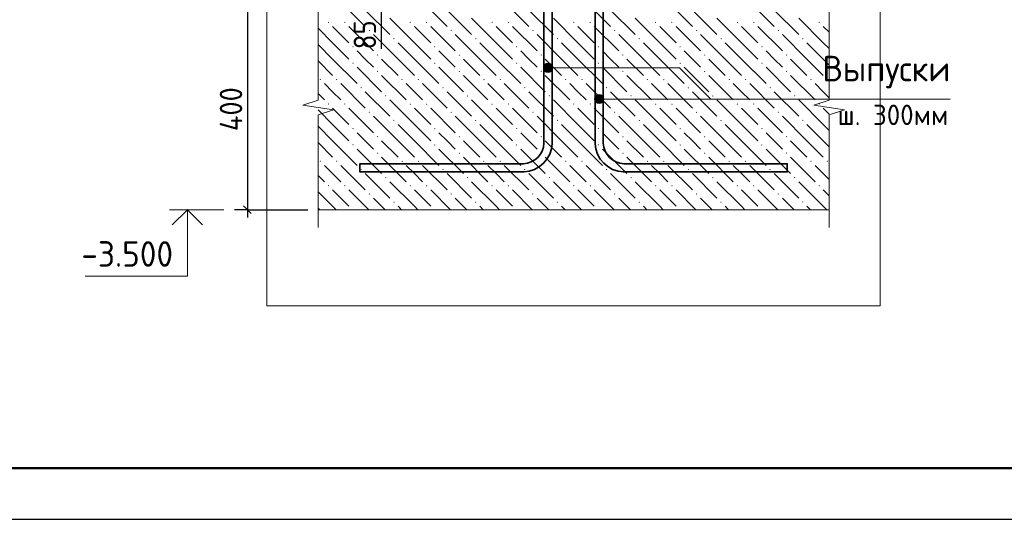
# Model space of a CAD drawing. Header units: millimetres. Extents: x 0 to 42000, y 0 to 29700.
# Tile 4 of 18: x 12189 to 21821, y 0 to 4890. Entities that reach past the tile are written whole.
import ezdxf

# ---------------------------------------------------------------- set-up
doc = ezdxf.new("R2010")
doc.units = ezdxf.units.MM
for name, color, linetype, lineweight in [('Standard', 7, 'Continuous', 25), ('Выпуски арматуры Г-обр.', 52, 'Continuous', 25), ('Позиционная метка диаметр_ шаг', 7, 'Continuous', 13), ('Позиционная метка линия выноска', 7, 'Continuous', 13), ('Примечания', 7, 'Continuous', 13), ('Фоновоя арматура Х1', 52, 'Continuous', 25)]:
    doc.layers.add(name, color=color, linetype=linetype, lineweight=lineweight)
doc.layers.add('Размерная выноска', color=7, linetype='Continuous')
doc.styles.add('ISOCPEUR', font='txt')

msp = doc.modelspace()

# ---------------------------------------------------------------- hatches: boundary and pattern name
at = {"layer": 'Позиционная метка линия выноска', "linetype": 'Continuous', "lineweight": 13, "transparency": 33554687}
for points in [[(17318.9, 4395.8), (17318.9, 4440.8), (17312.6, 4418.3)], [(17318.9, 4440.8), (17335.1, 4379.6), (17335.1, 4457)], [(17318.9, 4440.8), (17318.9, 4395.8), (17335.1, 4379.6)], [(17335.1, 4457), (17357.6, 4373.3), (17357.6, 4463.3)], [(17335.1, 4457), (17335.1, 4379.6), (17357.6, 4373.3)], [(17357.6, 4463.3), (17357.6, 4373.3), (17380.1, 4379.6)], [(17357.6, 4463.3), (17380.1, 4379.6), (17380.1, 4457)], [(17380.1, 4457), (17380.1, 4379.6), (17396.3, 4395.8)], [(17380.1, 4457), (17396.3, 4395.8), (17396.3, 4440.8)], [(17396.3, 4440.8), (17396.3, 4395.8), (17402.6, 4418.3)], [(17818.9, 4135.4), (17835.1, 4074.2), (17835.1, 4151.6)], [(17835.1, 4151.6), (17857.6, 4067.9), (17857.6, 4157.9)], [(17835.1, 4151.6), (17835.1, 4074.2), (17857.6, 4067.9)], [(17857.6, 4157.9), (17857.6, 4067.9), (17880.1, 4074.2)], [(17857.6, 4157.9), (17880.1, 4074.2), (17880.1, 4151.6)], [(17880.1, 4151.6), (17880.1, 4074.2), (17896.3, 4090.4)], [(17880.1, 4151.6), (17896.3, 4090.4), (17896.3, 4135.4)], [(17818.9, 4090.4), (17818.9, 4135.4), (17812.6, 4112.9)], [(17818.9, 4135.4), (17818.9, 4090.4), (17835.1, 4074.2)], [(17896.3, 4135.4), (17896.3, 4090.4), (17902.6, 4112.9)]]:
    msp.add_hatch(color=7, dxfattribs=at).paths.add_polyline_path(points)
at = {"layer": 'Фоновоя арматура Х1', "linetype": 'Continuous', "lineweight": 18, "transparency": 33554687}
for points in [[(15203.3, 4863.9), (15209.8, 4870.5), (15216.3, 4863.9), (15209.8, 4857.4)], [(15363.3, 4863.9), (15369.8, 4870.5), (15376.3, 4863.9), (15369.8, 4857.4)], [(16003.3, 4863.9), (16009.8, 4870.5), (16016.3, 4863.9), (16009.8, 4857.4)], [(16163.3, 4863.9), (16169.8, 4870.5), (16176.3, 4863.9), (16169.8, 4857.4)], [(16803.3, 4863.9), (16809.8, 4870.5), (16816.3, 4863.9), (16809.8, 4857.4)], [(16963.3, 4863.9), (16969.8, 4870.5), (16976.3, 4863.9), (16969.8, 4857.4)], [(17603.3, 4863.9), (17609.8, 4870.5), (17616.3, 4863.9), (17609.8, 4857.4)], [(17763.3, 4863.9), (17769.8, 4870.5), (17776.3, 4863.9), (17769.8, 4857.4)], [(18403.3, 4863.9), (18409.8, 4870.5), (18416.3, 4863.9), (18409.8, 4857.4)], [(18563.3, 4863.9), (18569.8, 4870.5), (18576.3, 4863.9), (18569.8, 4857.4)], [(19203.3, 4863.9), (19209.8, 4870.5), (19216.3, 4863.9), (19209.8, 4857.4)], [(19363.3, 4863.9), (19369.8, 4870.5), (19376.3, 4863.9), (19369.8, 4857.4)], [(20003.3, 4863.9), (20009.8, 4870.5), (20016.3, 4863.9), (20009.8, 4857.4)], [(15603.3, 4784), (15609.8, 4790.5), (15616.3, 4784), (15609.8, 4777.4)], [(16403.3, 4784), (16409.8, 4790.5), (16416.3, 4784), (16409.8, 4777.4)], [(17203.3, 4784), (17209.8, 4790.5), (17216.3, 4784), (17209.8, 4777.4)], [(18003.3, 4784), (18009.8, 4790.5), (18016.3, 4784), (18009.8, 4777.4)], [(18803.3, 4784), (18809.8, 4790.5), (18816.3, 4784), (18809.8, 4777.4)], [(19603.3, 4784), (19609.8, 4790.5), (19616.3, 4784), (19609.8, 4777.4)], [(15443.3, 4624), (15449.8, 4630.4), (15456.3, 4624), (15449.8, 4617.5)], [(15843.3, 4704), (15849.8, 4710.5), (15856.3, 4704), (15849.8, 4697.4)], [(16243.3, 4624), (16249.8, 4630.4), (16256.3, 4624), (16249.8, 4617.5)], [(16643.3, 4704), (16649.8, 4710.5), (16656.3, 4704), (16649.8, 4697.4)], [(17043.3, 4624), (17049.8, 4630.4), (17056.3, 4624), (17049.8, 4617.5)], [(17443.3, 4704), (17449.8, 4710.5), (17456.3, 4704), (17449.8, 4697.4)], [(17843.3, 4624), (17849.8, 4630.4), (17856.3, 4624), (17849.8, 4617.5)], [(18243.3, 4704), (18249.8, 4710.5), (18256.3, 4704), (18249.8, 4697.4)], [(18643.3, 4624), (18649.8, 4630.4), (18656.3, 4624), (18649.8, 4617.5)], [(19043.3, 4704), (19049.8, 4710.5), (19056.3, 4704), (19049.8, 4697.4)], [(19443.3, 4624), (19449.8, 4630.4), (19456.3, 4624), (19449.8, 4617.5)], [(19843.3, 4704), (19849.8, 4710.5), (19856.3, 4704), (19849.8, 4697.4)], [(15683.3, 4543.9), (15689.8, 4550.5), (15696.3, 4543.9), (15689.8, 4537.5)], [(16483.3, 4543.9), (16489.8, 4550.5), (16496.3, 4543.9), (16489.8, 4537.5)], [(17283.3, 4543.9), (17289.8, 4550.5), (17296.3, 4543.9), (17289.8, 4537.5)], [(18083.3, 4543.9), (18089.8, 4550.5), (18096.3, 4543.9), (18089.8, 4537.5)], [(18883.3, 4543.9), (18889.8, 4550.5), (18896.3, 4543.9), (18889.8, 4537.5)], [(19683.3, 4543.9), (19689.8, 4550.5), (19696.3, 4543.9), (19689.8, 4537.5)], [(15443.3, 4463.9), (15449.8, 4470.5), (15456.3, 4463.9), (15449.8, 4457.4)], [(16243.3, 4463.9), (16249.8, 4470.5), (16256.3, 4463.9), (16249.8, 4457.4)], [(17043.3, 4463.9), (17049.8, 4470.5), (17056.3, 4463.9), (17049.8, 4457.4)], [(17843.3, 4463.9), (17849.8, 4470.5), (17856.3, 4463.9), (17849.8, 4457.4)], [(18643.3, 4463.9), (18649.8, 4470.5), (18656.3, 4463.9), (18649.8, 4457.4)], [(19443.3, 4463.9), (19449.8, 4470.5), (19456.3, 4463.9), (19449.8, 4457.4)], [(15683.3, 4384), (15689.8, 4390.5), (15696.3, 4384), (15689.8, 4377.4)], [(16483.3, 4384), (16489.8, 4390.5), (16496.3, 4384), (16489.8, 4377.4)], [(17283.3, 4384), (17289.8, 4390.5), (17296.3, 4384), (17289.8, 4377.4)], [(18083.3, 4384), (18089.8, 4390.5), (18096.3, 4384), (18089.8, 4377.4)], [(18883.3, 4384), (18889.8, 4390.5), (18896.3, 4384), (18889.8, 4377.4)], [(19683.3, 4384), (19689.8, 4390.5), (19696.3, 4384), (19689.8, 4377.4)], [(15123.3, 4304), (15129.8, 4310.5), (15136.3, 4304), (15129.8, 4297.4)], [(15283.3, 4304), (15289.8, 4310.5), (15296.3, 4304), (15289.8, 4297.4)], [(15923.3, 4304), (15929.8, 4310.5), (15936.3, 4304), (15929.8, 4297.4)], [(16083.3, 4304), (16089.8, 4310.5), (16096.3, 4304), (16089.8, 4297.4)], [(16723.3, 4304), (16729.8, 4310.5), (16736.3, 4304), (16729.8, 4297.4)], [(16883.3, 4304), (16889.8, 4310.5), (16896.3, 4304), (16889.8, 4297.4)], [(17523.3, 4304), (17529.8, 4310.5), (17536.3, 4304), (17529.8, 4297.4)], [(17683.3, 4304), (17689.8, 4310.5), (17696.3, 4304), (17689.8, 4297.4)], [(18323.3, 4304), (18329.8, 4310.5), (18336.3, 4304), (18329.8, 4297.4)], [(18483.3, 4304), (18489.8, 4310.5), (18496.3, 4304), (18489.8, 4297.4)], [(19123.3, 4304), (19129.8, 4310.5), (19136.3, 4304), (19129.8, 4297.4)], [(19283.3, 4304), (19289.8, 4310.5), (19296.3, 4304), (19289.8, 4297.4)], [(19923.3, 4304), (19929.8, 4310.5), (19936.3, 4304), (19929.8, 4297.4)], [(20083.3, 4304), (20089.8, 4310.5), (20096.3, 4304), (20089.8, 4297.4)], [(15523.3, 4224), (15529.8, 4230.4), (15536.3, 4224), (15529.8, 4217.5)], [(15763.3, 4143.9), (15769.8, 4150.5), (15776.3, 4143.9), (15769.8, 4137.5)], [(16323.3, 4224), (16329.8, 4230.4), (16336.3, 4224), (16329.8, 4217.5)], [(16563.3, 4143.9), (16569.8, 4150.5), (16576.3, 4143.9), (16569.8, 4137.5)], [(17123.3, 4224), (17129.8, 4230.4), (17136.3, 4224), (17129.8, 4217.5)], [(17363.3, 4143.9), (17369.8, 4150.5), (17376.3, 4143.9), (17369.8, 4137.5)], [(17923.3, 4224), (17929.8, 4230.4), (17936.3, 4224), (17929.8, 4217.5)], [(18163.3, 4143.9), (18169.8, 4150.5), (18176.3, 4143.9), (18169.8, 4137.5)], [(18723.3, 4224), (18729.8, 4230.4), (18736.3, 4224), (18729.8, 4217.5)], [(18963.3, 4143.9), (18969.8, 4150.5), (18976.3, 4143.9), (18969.8, 4137.5)], [(19523.3, 4224), (19529.8, 4230.4), (19536.3, 4224), (19529.8, 4217.5)], [(19763.3, 4143.9), (19769.8, 4150.5), (19776.3, 4143.9), (19769.8, 4137.5)], [(15203.3, 4063.9), (15209.8, 4070.5), (15216.3, 4063.9), (15209.8, 4057.4)], [(15363.3, 4063.9), (15369.8, 4070.5), (15376.3, 4063.9), (15369.8, 4057.4)], [(16003.3, 4063.9), (16009.8, 4070.5), (16016.3, 4063.9), (16009.8, 4057.4)], [(16163.3, 4063.9), (16169.8, 4070.5), (16176.3, 4063.9), (16169.8, 4057.4)], [(16803.3, 4063.9), (16809.8, 4070.5), (16816.3, 4063.9), (16809.8, 4057.4)], [(16963.3, 4063.9), (16969.8, 4070.5), (16976.3, 4063.9), (16969.8, 4057.4)], [(17603.3, 4063.9), (17609.8, 4070.5), (17616.3, 4063.9), (17609.8, 4057.4)], [(17763.3, 4063.9), (17769.8, 4070.5), (17776.3, 4063.9), (17769.8, 4057.4)], [(18403.3, 4063.9), (18409.8, 4070.5), (18416.3, 4063.9), (18409.8, 4057.4)], [(18563.3, 4063.9), (18569.8, 4070.5), (18576.3, 4063.9), (18569.8, 4057.4)], [(19203.3, 4063.9), (19209.8, 4070.5), (19216.3, 4063.9), (19209.8, 4057.4)], [(19363.3, 4063.9), (19369.8, 4070.5), (19376.3, 4063.9), (19369.8, 4057.4)], [(20003.3, 4063.9), (20009.8, 4070.5), (20016.3, 4063.9), (20009.8, 4057.4)], [(15603.3, 3984), (15609.8, 3990.5), (15616.3, 3984), (15609.8, 3977.4)], [(16403.3, 3984), (16409.8, 3990.5), (16416.3, 3984), (16409.8, 3977.4)], [(17203.3, 3984), (17209.8, 3990.5), (17216.3, 3984), (17209.8, 3977.4)], [(18003.3, 3984), (18009.8, 3990.5), (18016.3, 3984), (18009.8, 3977.4)], [(18803.3, 3984), (18809.8, 3990.5), (18816.3, 3984), (18809.8, 3977.4)], [(19603.3, 3984), (19609.8, 3990.5), (19616.3, 3984), (19609.8, 3977.4)], [(15843.3, 3904), (15849.8, 3910.5), (15856.3, 3904), (15849.8, 3897.4)], [(16643.3, 3904), (16649.8, 3910.5), (16656.3, 3904), (16649.8, 3897.4)], [(17443.3, 3904), (17449.8, 3910.5), (17456.3, 3904), (17449.8, 3897.4)], [(18243.3, 3904), (18249.8, 3910.5), (18256.3, 3904), (18249.8, 3897.4)], [(19043.3, 3904), (19049.8, 3910.5), (19056.3, 3904), (19049.8, 3897.4)], [(19843.3, 3904), (19849.8, 3910.5), (19856.3, 3904), (19849.8, 3897.4)], [(15443.3, 3824), (15449.8, 3830.4), (15456.3, 3824), (15449.8, 3817.5)], [(16243.3, 3824), (16249.8, 3830.4), (16256.3, 3824), (16249.8, 3817.5)], [(17043.3, 3824), (17049.8, 3830.4), (17056.3, 3824), (17049.8, 3817.5)], [(17843.3, 3824), (17849.8, 3830.4), (17856.3, 3824), (17849.8, 3817.5)], [(18643.3, 3824), (18649.8, 3830.4), (18656.3, 3824), (18649.8, 3817.5)], [(19443.3, 3824), (19449.8, 3830.4), (19456.3, 3824), (19449.8, 3817.5)], [(15443.3, 3663.9), (15449.8, 3670.5), (15456.3, 3663.9), (15449.8, 3657.4)], [(15683.3, 3743.9), (15689.8, 3750.5), (15696.3, 3743.9), (15689.8, 3737.5)], [(16243.3, 3663.9), (16249.8, 3670.5), (16256.3, 3663.9), (16249.8, 3657.4)], [(16483.3, 3743.9), (16489.8, 3750.5), (16496.3, 3743.9), (16489.8, 3737.5)], [(17043.3, 3663.9), (17049.8, 3670.5), (17056.3, 3663.9), (17049.8, 3657.4)], [(17283.3, 3743.9), (17289.8, 3750.5), (17296.3, 3743.9), (17289.8, 3737.5)], [(17843.3, 3663.9), (17849.8, 3670.5), (17856.3, 3663.9), (17849.8, 3657.4)], [(18083.3, 3743.9), (18089.8, 3750.5), (18096.3, 3743.9), (18089.8, 3737.5)], [(18643.3, 3663.9), (18649.8, 3670.5), (18656.3, 3663.9), (18649.8, 3657.4)], [(18883.3, 3743.9), (18889.8, 3750.5), (18896.3, 3743.9), (18889.8, 3737.5)], [(19443.3, 3663.9), (19449.8, 3670.5), (19456.3, 3663.9), (19449.8, 3657.4)], [(19683.3, 3743.9), (19689.8, 3750.5), (19696.3, 3743.9), (19689.8, 3737.5)], [(15683.3, 3584), (15689.8, 3590.5), (15696.3, 3584), (15689.8, 3577.4)], [(16483.3, 3584), (16489.8, 3590.5), (16496.3, 3584), (16489.8, 3577.4)], [(17283.3, 3584), (17289.8, 3590.5), (17296.3, 3584), (17289.8, 3577.4)], [(18083.3, 3584), (18089.8, 3590.5), (18096.3, 3584), (18089.8, 3577.4)], [(18883.3, 3584), (18889.8, 3590.5), (18896.3, 3584), (18889.8, 3577.4)], [(19683.3, 3584), (19689.8, 3590.5), (19696.3, 3584), (19689.8, 3577.4)], [(15123.3, 3504), (15129.8, 3510.5), (15136.3, 3504), (15129.8, 3497.4)], [(15283.3, 3504), (15289.8, 3510.5), (15296.3, 3504), (15289.8, 3497.4)], [(15923.3, 3504), (15929.8, 3510.5), (15936.3, 3504), (15929.8, 3497.4)], [(16083.3, 3504), (16089.8, 3510.5), (16096.3, 3504), (16089.8, 3497.4)], [(16723.3, 3504), (16729.8, 3510.5), (16736.3, 3504), (16729.8, 3497.4)], [(16883.3, 3504), (16889.8, 3510.5), (16896.3, 3504), (16889.8, 3497.4)], [(17523.3, 3504), (17529.8, 3510.5), (17536.3, 3504), (17529.8, 3497.4)], [(17683.3, 3504), (17689.8, 3510.5), (17696.3, 3504), (17689.8, 3497.4)], [(18323.3, 3504), (18329.8, 3510.5), (18336.3, 3504), (18329.8, 3497.4)], [(18483.3, 3504), (18489.8, 3510.5), (18496.3, 3504), (18489.8, 3497.4)], [(19123.3, 3504), (19129.8, 3510.5), (19136.3, 3504), (19129.8, 3497.4)], [(19283.3, 3504), (19289.8, 3510.5), (19296.3, 3504), (19289.8, 3497.4)], [(19923.3, 3504), (19929.8, 3510.5), (19936.3, 3504), (19929.8, 3497.4)], [(20083.3, 3504), (20089.8, 3510.5), (20096.3, 3504), (20089.8, 3497.4)], [(15523.3, 3424), (15529.8, 3430.4), (15536.3, 3424), (15529.8, 3417.4)], [(16323.3, 3424), (16329.8, 3430.4), (16336.3, 3424), (16329.8, 3417.4)], [(17123.3, 3424), (17129.8, 3430.4), (17136.3, 3424), (17129.8, 3417.4)], [(17923.3, 3424), (17929.8, 3430.4), (17936.3, 3424), (17929.8, 3417.4)], [(18723.3, 3424), (18729.8, 3430.4), (18736.3, 3424), (18729.8, 3417.4)], [(19523.3, 3424), (19529.8, 3430.4), (19536.3, 3424), (19529.8, 3417.4)], [(15763.3, 3343.9), (15769.8, 3350.5), (15776.3, 3343.9), (15769.8, 3337.5)], [(16563.3, 3343.9), (16569.8, 3350.5), (16576.3, 3343.9), (16569.8, 3337.5)], [(17363.3, 3343.9), (17369.8, 3350.5), (17376.3, 3343.9), (17369.8, 3337.5)], [(18163.3, 3343.9), (18169.8, 3350.5), (18176.3, 3343.9), (18169.8, 3337.5)], [(18963.3, 3343.9), (18969.8, 3350.5), (18976.3, 3343.9), (18969.8, 3337.5)], [(19763.3, 3343.9), (19769.8, 3350.5), (19776.3, 3343.9), (19769.8, 3337.5)], [(15203.3, 3263.9), (15209.8, 3270.5), (15216.3, 3263.9), (15209.8, 3257.4)], [(15363.3, 3263.9), (15369.8, 3270.5), (15376.3, 3263.9), (15369.8, 3257.4)], [(15603.3, 3184), (15609.8, 3190.5), (15616.3, 3184), (15609.8, 3177.4)], [(16003.3, 3263.9), (16009.8, 3270.5), (16016.3, 3263.9), (16009.8, 3257.4)], [(16163.3, 3263.9), (16169.8, 3270.5), (16176.3, 3263.9), (16169.8, 3257.4)], [(16403.3, 3184), (16409.8, 3190.5), (16416.3, 3184), (16409.8, 3177.4)], [(16803.3, 3263.9), (16809.8, 3270.5), (16816.3, 3263.9), (16809.8, 3257.4)], [(16963.3, 3263.9), (16969.8, 3270.5), (16976.3, 3263.9), (16969.8, 3257.4)], [(17203.3, 3184), (17209.8, 3190.5), (17216.3, 3184), (17209.8, 3177.4)], [(17603.3, 3263.9), (17609.8, 3270.5), (17616.3, 3263.9), (17609.8, 3257.4)], [(17763.3, 3263.9), (17769.8, 3270.5), (17776.3, 3263.9), (17769.8, 3257.4)], [(18003.3, 3184), (18009.8, 3190.5), (18016.3, 3184), (18009.8, 3177.4)], [(18403.3, 3263.9), (18409.8, 3270.5), (18416.3, 3263.9), (18409.8, 3257.4)], [(18563.3, 3263.9), (18569.8, 3270.5), (18576.3, 3263.9), (18569.8, 3257.4)], [(18803.3, 3184), (18809.8, 3190.5), (18816.3, 3184), (18809.8, 3177.4)], [(19203.3, 3263.9), (19209.8, 3270.5), (19216.3, 3263.9), (19209.8, 3257.4)], [(19363.3, 3263.9), (19369.8, 3270.5), (19376.3, 3263.9), (19369.8, 3257.4)], [(19603.3, 3184), (19609.8, 3190.5), (19616.3, 3184), (19609.8, 3177.4)], [(20003.3, 3263.9), (20009.8, 3270.5), (20016.3, 3263.9), (20009.8, 3257.4)], [(15843.3, 3104), (15849.8, 3110.5), (15856.3, 3104), (15849.8, 3097.4)], [(16643.3, 3104), (16649.8, 3110.5), (16656.3, 3104), (16649.8, 3097.4)], [(17443.3, 3104), (17449.8, 3110.5), (17456.3, 3104), (17449.8, 3097.4)], [(18243.3, 3104), (18249.8, 3110.5), (18256.3, 3104), (18249.8, 3097.4)], [(19043.3, 3104), (19049.8, 3110.5), (19056.3, 3104), (19049.8, 3097.4)], [(19843.3, 3104), (19849.8, 3110.5), (19856.3, 3104), (19849.8, 3097.4)], [(15449.5, 3030.1), (15449.8, 3030.4), (15450.2, 3030.1)], [(16249.5, 3030.1), (16249.8, 3030.4), (16250.2, 3030.1)], [(17049.5, 3030.1), (17049.8, 3030.4), (17050.2, 3030.1)], [(17849.5, 3030.1), (17849.8, 3030.4), (17850.2, 3030.1)], [(18649.5, 3030.1), (18649.8, 3030.4), (18650.2, 3030.1)], [(19449.5, 3030.1), (19449.8, 3030.4), (19450.2, 3030.1)]]:
    msp.add_hatch(color=7, dxfattribs=at).paths.add_polyline_path(points, flags=16)

# ---------------------------------------------------------------- linework, layer by layer
at = {"layer": 'Standard', "color": 7, "linetype": 'Continuous', "lineweight": -3, "transparency": 33554687}
for p, q in [((14416.2, 5030.1), (14416.2, 3030.1)), ((14416.2, 3030.1), (14291.2, 3030.1)), ((14416.2, 3030.1), (14541.2, 3030.1)), ((14416.2, 3030.1), (15007.6, 3030.1)), ((14416.2, 3030.1), (14416.2, 2955.1))]:
    msp.add_line(p, q, dxfattribs=at)
at = {"layer": 'Standard', "color": 7, "linetype": 'Continuous', "lineweight": 13, "transparency": 33554687}
msp.add_line((14185.5, 3030.1), (13655.5, 3030.1), dxfattribs=at)
at = {"layer": 'Standard', "color": 7, "linetype": 'Continuous', "lineweight": 25, "transparency": 33554687}
msp.add_line((14378.7, 3067.6), (14453.7, 2992.6), dxfattribs=at)
msp.add_lwpolyline([(0, 0), (42000, 0), (42000, 29700), (0, 29700), (0, 0)], close=True, dxfattribs=at)
at = {"layer": 'Standard', "color": 7, "linetype": 'Continuous', "lineweight": 50, "transparency": 33554687}
msp.add_lwpolyline([(2000, 29200), (41500, 29200), (41500, 500), (2000, 500), (2000, 29200)], close=True, dxfattribs=at)
at = {"layer": 'Standard', "color": 7, "linetype": 'Continuous', "lineweight": 13, "transparency": 33554687}
for points in [[(23000, 29200), (2000, 29200), (2000, 500), (23000, 500), (23000, 29200)], [(13829.7, 3030.1), (13829.7, 2380.1), (12829.7, 2380.1)]]:
    msp.add_lwpolyline(points, dxfattribs=at)
at = {"layer": 'Standard', "color": 254, "linetype": 'Continuous', "lineweight": 13, "true_color": 0xc4c4ff, "transparency": 33554687}
msp.add_lwpolyline([(14607.6, 2088.5), (20607.6, 2088.5), (20607.6, 27230.1), (14607.6, 27230.1), (14607.6, 2088.5)], dxfattribs=at)
at = {"layer": 'Standard', "color": 7, "linetype": 'Continuous', "lineweight": 35, "transparency": 33554687}
msp.add_lwpolyline([(13978.2, 2881.6), (13829.7, 3030.1), (13681.2, 2881.6)], dxfattribs=at)
at = {"layer": 'Выпуски арматуры Г-обр.', "color": 7, "linetype": 'Continuous', "lineweight": 35, "transparency": 33554687}
for points in [[(17397.6, 11680.1), (17397.6, 3674.5), (17390.6, 3624.3), (17373.4, 3572.1), (17346.4, 3524), (17313.3, 3484.4), (17273.7, 3451.3), (17225.6, 3424.3), (17173.4, 3407.1), (17123.1, 3400.1), (15517.6, 3400.1), (15517.6, 3480.1), (17117.6, 3480.1), (17155.2, 3485.3), (17193.3, 3497.9), (17228.1, 3517.4), (17256.5, 3541.1), (17280.3, 3569.5), (17299.8, 3604.4), (17312.3, 3642.5), (17317.6, 3680.1), (17317.6, 11680.1), (17397.6, 11680.1)], [(17397.6, 11680.1), (17397.6, 3674.5), (17390.6, 3624.3), (17373.4, 3572.1), (17346.4, 3524), (17313.3, 3484.4), (17273.7, 3451.3), (17225.6, 3424.3), (17173.4, 3407.1), (17123.1, 3400.1), (15517.6, 3400.1), (15517.6, 3480.1), (17117.6, 3480.1), (17155.2, 3485.3), (17193.3, 3497.9), (17228.1, 3517.4), (17256.5, 3541.1), (17280.3, 3569.5), (17299.8, 3604.4), (17312.3, 3642.5), (17317.6, 3680.1), (17317.6, 11680.1), (17397.6, 11680.1)], [(17397.6, 11680.1), (17397.6, 3674.5), (17390.6, 3624.3), (17373.4, 3572.1), (17346.4, 3524), (17313.3, 3484.4), (17273.7, 3451.3), (17225.6, 3424.3), (17173.4, 3407.1), (17123.1, 3400.1), (15517.6, 3400.1), (15517.6, 3480.1), (17117.6, 3480.1), (17155.2, 3485.3), (17193.3, 3497.9), (17228.1, 3517.4), (17256.5, 3541.1), (17280.3, 3569.5), (17299.8, 3604.4), (17312.3, 3642.5), (17317.6, 3680.1), (17317.6, 11680.1), (17397.6, 11680.1)], [(17397.6, 11680.1), (17397.6, 3674.5), (17390.6, 3624.3), (17373.4, 3572.1), (17346.4, 3524), (17313.3, 3484.4), (17273.7, 3451.3), (17225.6, 3424.3), (17173.4, 3407.1), (17123.1, 3400.1), (15517.6, 3400.1), (15517.6, 3480.1), (17117.6, 3480.1), (17155.2, 3485.3), (17193.3, 3497.9), (17228.1, 3517.4), (17256.5, 3541.1), (17280.3, 3569.5), (17299.8, 3604.4), (17312.3, 3642.5), (17317.6, 3680.1), (17317.6, 11680.1), (17397.6, 11680.1)], [(17397.6, 11680.1), (17397.6, 3674.5), (17390.6, 3624.3), (17373.4, 3572.1), (17346.4, 3524), (17313.3, 3484.4), (17273.7, 3451.3), (17225.6, 3424.3), (17173.4, 3407.1), (17123.1, 3400.1), (15517.6, 3400.1), (15517.6, 3480.1), (17117.6, 3480.1), (17155.2, 3485.3), (17193.3, 3497.9), (17228.1, 3517.4), (17256.5, 3541.1), (17280.3, 3569.5), (17299.8, 3604.4), (17312.3, 3642.5), (17317.6, 3680.1), (17317.6, 11680.1), (17397.6, 11680.1)], [(17397.6, 11680.1), (17397.6, 3674.5), (17390.6, 3624.3), (17373.4, 3572.1), (17346.4, 3524), (17313.3, 3484.4), (17273.7, 3451.3), (17225.6, 3424.3), (17173.4, 3407.1), (17123.1, 3400.1), (15517.6, 3400.1), (15517.6, 3480.1), (17117.6, 3480.1), (17155.2, 3485.3), (17193.3, 3497.9), (17228.1, 3517.4), (17256.5, 3541.1), (17280.3, 3569.5), (17299.8, 3604.4), (17312.3, 3642.5), (17317.6, 3680.1), (17317.6, 11680.1), (17397.6, 11680.1)], [(17397.6, 11680.1), (17397.6, 3674.5), (17390.6, 3624.3), (17373.4, 3572.1), (17346.4, 3524), (17313.3, 3484.4), (17273.7, 3451.3), (17225.6, 3424.3), (17173.4, 3407.1), (17123.1, 3400.1), (15517.6, 3400.1), (15517.6, 3480.1), (17117.6, 3480.1), (17155.2, 3485.3), (17193.3, 3497.9), (17228.1, 3517.4), (17256.5, 3541.1), (17280.3, 3569.5), (17299.8, 3604.4), (17312.3, 3642.5), (17317.6, 3680.1), (17317.6, 11680.1), (17397.6, 11680.1)], [(17397.6, 11680.1), (17397.6, 3674.5), (17390.6, 3624.3), (17373.4, 3572.1), (17346.4, 3524), (17313.3, 3484.4), (17273.7, 3451.3), (17225.6, 3424.3), (17173.4, 3407.1), (17123.1, 3400.1), (15517.6, 3400.1), (15517.6, 3480.1), (17117.6, 3480.1), (17155.2, 3485.3), (17193.3, 3497.9), (17228.1, 3517.4), (17256.5, 3541.1), (17280.3, 3569.5), (17299.8, 3604.4), (17312.3, 3642.5), (17317.6, 3680.1), (17317.6, 11680.1), (17397.6, 11680.1)], [(17397.6, 11680.1), (17397.6, 3674.5), (17390.6, 3624.3), (17373.4, 3572.1), (17346.4, 3524), (17313.3, 3484.4), (17273.7, 3451.3), (17225.6, 3424.3), (17173.4, 3407.1), (17123.1, 3400.1), (15517.6, 3400.1), (15517.6, 3480.1), (17117.6, 3480.1), (17155.2, 3485.3), (17193.3, 3497.9), (17228.1, 3517.4), (17256.5, 3541.1), (17280.3, 3569.5), (17299.8, 3604.4), (17312.3, 3642.5), (17317.6, 3680.1), (17317.6, 11680.1), (17397.6, 11680.1)], [(17397.6, 11680.1), (17397.6, 3674.5), (17390.6, 3624.3), (17373.4, 3572.1), (17346.4, 3524), (17313.3, 3484.4), (17273.7, 3451.3), (17225.6, 3424.3), (17173.4, 3407.1), (17123.1, 3400.1), (15517.6, 3400.1), (15517.6, 3480.1), (17117.6, 3480.1), (17155.2, 3485.3), (17193.3, 3497.9), (17228.1, 3517.4), (17256.5, 3541.1), (17280.3, 3569.5), (17299.8, 3604.4), (17312.3, 3642.5), (17317.6, 3680.1), (17317.6, 11680.1), (17397.6, 11680.1)], [(17897.6, 11680.1), (17897.6, 3680.1), (17902.8, 3642.5), (17915.4, 3604.4), (17934.9, 3569.5), (17958.6, 3541.1), (17987, 3517.4), (18021.9, 3497.9), (18060, 3485.3), (18097.5, 3480.1), (19697.6, 3480.1), (19697.6, 3400.1), (18092, 3400.1), (18041.8, 3407.1), (17989.5, 3424.3), (17941.4, 3451.3), (17901.8, 3484.4), (17868.7, 3524), (17841.8, 3572.1), (17824.6, 3624.3), (17817.6, 3674.5), (17817.6, 11680.1), (17897.6, 11680.1)], [(17897.6, 11680.1), (17897.6, 3680.1), (17902.8, 3642.5), (17915.4, 3604.4), (17934.9, 3569.5), (17958.6, 3541.1), (17987, 3517.4), (18021.9, 3497.9), (18060, 3485.3), (18097.5, 3480.1), (19697.6, 3480.1), (19697.6, 3400.1), (18092, 3400.1), (18041.8, 3407.1), (17989.5, 3424.3), (17941.4, 3451.3), (17901.8, 3484.4), (17868.7, 3524), (17841.8, 3572.1), (17824.6, 3624.3), (17817.6, 3674.5), (17817.6, 11680.1), (17897.6, 11680.1)], [(17897.6, 11680.1), (17897.6, 3680.1), (17902.8, 3642.5), (17915.4, 3604.4), (17934.9, 3569.5), (17958.6, 3541.1), (17987, 3517.4), (18021.9, 3497.9), (18060, 3485.3), (18097.5, 3480.1), (19697.6, 3480.1), (19697.6, 3400.1), (18092, 3400.1), (18041.8, 3407.1), (17989.5, 3424.3), (17941.4, 3451.3), (17901.8, 3484.4), (17868.7, 3524), (17841.8, 3572.1), (17824.6, 3624.3), (17817.6, 3674.5), (17817.6, 11680.1), (17897.6, 11680.1)], [(17897.6, 11680.1), (17897.6, 3680.1), (17902.8, 3642.5), (17915.4, 3604.4), (17934.9, 3569.5), (17958.6, 3541.1), (17987, 3517.4), (18021.9, 3497.9), (18060, 3485.3), (18097.5, 3480.1), (19697.6, 3480.1), (19697.6, 3400.1), (18092, 3400.1), (18041.8, 3407.1), (17989.5, 3424.3), (17941.4, 3451.3), (17901.8, 3484.4), (17868.7, 3524), (17841.8, 3572.1), (17824.6, 3624.3), (17817.6, 3674.5), (17817.6, 11680.1), (17897.6, 11680.1)], [(17897.6, 11680.1), (17897.6, 3680.1), (17902.8, 3642.5), (17915.4, 3604.4), (17934.9, 3569.5), (17958.6, 3541.1), (17987, 3517.4), (18021.9, 3497.9), (18060, 3485.3), (18097.5, 3480.1), (19697.6, 3480.1), (19697.6, 3400.1), (18092, 3400.1), (18041.8, 3407.1), (17989.5, 3424.3), (17941.4, 3451.3), (17901.8, 3484.4), (17868.7, 3524), (17841.8, 3572.1), (17824.6, 3624.3), (17817.6, 3674.5), (17817.6, 11680.1), (17897.6, 11680.1)], [(17897.6, 11680.1), (17897.6, 3680.1), (17902.8, 3642.5), (17915.4, 3604.4), (17934.9, 3569.5), (17958.6, 3541.1), (17987, 3517.4), (18021.9, 3497.9), (18060, 3485.3), (18097.5, 3480.1), (19697.6, 3480.1), (19697.6, 3400.1), (18092, 3400.1), (18041.8, 3407.1), (17989.5, 3424.3), (17941.4, 3451.3), (17901.8, 3484.4), (17868.7, 3524), (17841.8, 3572.1), (17824.6, 3624.3), (17817.6, 3674.5), (17817.6, 11680.1), (17897.6, 11680.1)], [(17897.6, 11680.1), (17897.6, 3680.1), (17902.8, 3642.5), (17915.4, 3604.4), (17934.9, 3569.5), (17958.6, 3541.1), (17987, 3517.4), (18021.9, 3497.9), (18060, 3485.3), (18097.5, 3480.1), (19697.6, 3480.1), (19697.6, 3400.1), (18092, 3400.1), (18041.8, 3407.1), (17989.5, 3424.3), (17941.4, 3451.3), (17901.8, 3484.4), (17868.7, 3524), (17841.8, 3572.1), (17824.6, 3624.3), (17817.6, 3674.5), (17817.6, 11680.1), (17897.6, 11680.1)], [(17897.6, 11680.1), (17897.6, 3680.1), (17902.8, 3642.5), (17915.4, 3604.4), (17934.9, 3569.5), (17958.6, 3541.1), (17987, 3517.4), (18021.9, 3497.9), (18060, 3485.3), (18097.5, 3480.1), (19697.6, 3480.1), (19697.6, 3400.1), (18092, 3400.1), (18041.8, 3407.1), (17989.5, 3424.3), (17941.4, 3451.3), (17901.8, 3484.4), (17868.7, 3524), (17841.8, 3572.1), (17824.6, 3624.3), (17817.6, 3674.5), (17817.6, 11680.1), (17897.6, 11680.1)], [(17897.6, 11680.1), (17897.6, 3680.1), (17902.8, 3642.5), (17915.4, 3604.4), (17934.9, 3569.5), (17958.6, 3541.1), (17987, 3517.4), (18021.9, 3497.9), (18060, 3485.3), (18097.5, 3480.1), (19697.6, 3480.1), (19697.6, 3400.1), (18092, 3400.1), (18041.8, 3407.1), (17989.5, 3424.3), (17941.4, 3451.3), (17901.8, 3484.4), (17868.7, 3524), (17841.8, 3572.1), (17824.6, 3624.3), (17817.6, 3674.5), (17817.6, 11680.1), (17897.6, 11680.1)], [(17897.6, 11680.1), (17897.6, 3680.1), (17902.8, 3642.5), (17915.4, 3604.4), (17934.9, 3569.5), (17958.6, 3541.1), (17987, 3517.4), (18021.9, 3497.9), (18060, 3485.3), (18097.5, 3480.1), (19697.6, 3480.1), (19697.6, 3400.1), (18092, 3400.1), (18041.8, 3407.1), (17989.5, 3424.3), (17941.4, 3451.3), (17901.8, 3484.4), (17868.7, 3524), (17841.8, 3572.1), (17824.6, 3624.3), (17817.6, 3674.5), (17817.6, 11680.1), (17897.6, 11680.1)]]:
    msp.add_lwpolyline(points, dxfattribs=at)
at = {"layer": 'Позиционная метка линия выноска', "color": 7, "linetype": 'Continuous', "lineweight": 13, "transparency": 33554687}
for p, q in [((17357.6, 4463.3), (17357.6, 4463.3)), ((17312.6, 4418.3), (17312.6, 4418.3)), ((17357.6, 4373.3), (17357.6, 4373.3)), ((17402.6, 4418.3), (17402.6, 4418.3)), ((17857.6, 4157.9), (17857.6, 4157.9)), ((17812.6, 4112.9), (17812.6, 4112.9)), ((17857.6, 4067.9), (17857.6, 4067.9)), ((17902.6, 4112.9), (17902.6, 4112.9))]:
    msp.add_line(p, q, dxfattribs=at)
for points in [[(17357.6, 4418.3), (18644.2, 4418.3), (18949.6, 4112.9)], [(17857.6, 4112.9), (18691, 4112.9), (21290.6, 4112.9)]]:
    msp.add_lwpolyline(points, dxfattribs=at)
for centre in [(17357.6, 4418.3), (17857.6, 4112.9)]:
    msp.add_circle(centre, 45, dxfattribs=at)
at = {"layer": 'Примечания', "color": 7, "linetype": 'Continuous', "lineweight": 13, "transparency": 33554687}
for p, q in [((15107.6, 5205.1), (15107.6, 4100.6)), ((20107.6, 5205.1), (20107.6, 4100.6)), ((15107.6, 4100.6), (14957.6, 4053.6)), ((14957.6, 4053.6), (15257.6, 4006.6)), ((20107.6, 4100.6), (19957.6, 4053.6)), ((19957.6, 4053.6), (20257.6, 4006.6)), ((15257.6, 4006.6), (15107.6, 3959.6)), ((15107.6, 3959.6), (15107.6, 2855.1)), ((20257.6, 4006.6), (20107.6, 3959.6)), ((20107.6, 3959.6), (20107.6, 2855.1)), ((15107.6, 2855.1), (15107.6, 2855.1)), ((20107.6, 2855.1), (20107.6, 2855.1))]:
    msp.add_line(p, q, dxfattribs=at)
at = {"layer": 'Размерная выноска', "color": 7, "linetype": 'Continuous', "lineweight": -3, "transparency": 33554687}
msp.add_line((15725.9, 5030.1), (15725.9, 4605.1), dxfattribs=at)
at = {"layer": 'Фоновоя арматура Х1', "color": 252, "linetype": 'Continuous', "lineweight": 18, "true_color": 0x8f8f8f, "transparency": 33554687}
for p, q in [((15363.7, 5030.1), (15569.8, 4824)), ((16163.7, 5030.1), (16369.8, 4824)), ((16963.7, 5030.1), (17169.8, 4824)), ((17763.7, 5030.1), (17969.8, 4824)), ((18563.7, 5030.1), (18769.8, 4824)), ((19363.7, 5030.1), (19569.8, 4824)), ((15569.8, 4984), (15809.8, 4743.9)), ((16369.8, 4984), (16609.8, 4743.9)), ((17169.8, 4984), (17409.8, 4743.9)), ((17969.8, 4984), (18209.8, 4743.9)), ((18769.8, 4984), (19009.8, 4743.9)), ((19569.8, 4984), (19809.8, 4743.9)), ((15249.8, 4824), (15409.8, 4663.9)), ((15409.8, 4824), (15649.8, 4584)), ((16049.8, 4663.9), (15809.8, 4904)), ((16049.8, 4824), (16209.8, 4663.9)), ((16209.8, 4824), (16449.8, 4584)), ((16849.8, 4663.9), (16609.8, 4904)), ((16849.8, 4824), (17009.8, 4663.9)), ((17009.8, 4824), (17249.8, 4584)), ((17649.8, 4663.9), (17409.8, 4904)), ((17649.8, 4824), (17809.8, 4663.9)), ((17809.8, 4824), (18049.8, 4584)), ((18449.8, 4663.9), (18209.8, 4904)), ((18449.8, 4824), (18609.8, 4663.9)), ((18609.8, 4824), (18849.8, 4584)), ((19249.8, 4663.9), (19009.8, 4904)), ((19249.8, 4824), (19409.8, 4663.9)), ((19409.8, 4824), (19649.8, 4584)), ((20049.8, 4663.9), (19809.8, 4904)), ((20049.8, 4824), (20107.6, 4766.2)), ((15249.8, 4663.9), (15107.6, 4806.2)), ((15889.8, 4504), (15649.8, 4743.9)), ((16689.8, 4504), (16449.8, 4743.9)), ((17489.8, 4504), (17249.8, 4743.9)), ((18289.8, 4504), (18049.8, 4743.9)), ((19089.8, 4504), (18849.8, 4743.9)), ((19889.8, 4504), (19649.8, 4743.9)), ((15107.6, 4646.2), (15249.8, 4504)), ((15249.8, 4663.9), (15409.8, 4504)), ((15889.8, 4663.9), (16049.8, 4504)), ((16049.8, 4663.9), (16209.8, 4504)), ((16689.8, 4663.9), (16849.8, 4504)), ((16849.8, 4663.9), (17009.8, 4504)), ((17489.8, 4663.9), (17649.8, 4504)), ((17649.8, 4663.9), (17809.8, 4504)), ((18289.8, 4663.9), (18449.8, 4504)), ((18449.8, 4663.9), (18609.8, 4504)), ((19089.8, 4663.9), (19249.8, 4504)), ((19249.8, 4663.9), (19409.8, 4504)), ((19889.8, 4663.9), (20049.8, 4504)), ((20049.8, 4663.9), (20107.6, 4606.2)), ((15569.8, 4504), (15489.8, 4584)), ((16369.8, 4504), (16289.8, 4584)), ((17169.8, 4504), (17089.8, 4584)), ((17969.8, 4504), (17889.8, 4584)), ((18769.8, 4504), (18689.8, 4584)), ((19569.8, 4504), (19489.8, 4584)), ((15107.6, 4486.2), (15249.8, 4343.9)), ((15249.8, 4504), (15489.8, 4263.9)), ((15649.8, 4424), (15569.8, 4504)), ((15729.8, 4504), (15889.8, 4343.9)), ((15889.8, 4504), (16049.8, 4343.9)), ((16049.8, 4504), (16289.8, 4263.9)), ((16449.8, 4424), (16369.8, 4504)), ((16529.8, 4504), (16689.8, 4343.9)), ((16689.8, 4504), (16849.8, 4343.9)), ((16849.8, 4504), (17089.8, 4263.9)), ((17249.8, 4424), (17169.8, 4504)), ((17329.8, 4504), (17489.8, 4343.9)), ((17489.8, 4504), (17649.8, 4343.9)), ((17649.8, 4504), (17889.8, 4263.9)), ((18049.8, 4424), (17969.8, 4504)), ((18129.8, 4504), (18289.8, 4343.9)), ((18289.8, 4504), (18449.8, 4343.9)), ((18449.8, 4504), (18689.8, 4263.9)), ((18849.8, 4424), (18769.8, 4504)), ((18929.8, 4504), (19089.8, 4343.9)), ((19089.8, 4504), (19249.8, 4343.9)), ((19249.8, 4504), (19489.8, 4263.9)), ((19649.8, 4424), (19569.8, 4504)), ((19729.8, 4504), (19889.8, 4343.9)), ((19889.8, 4504), (20049.8, 4343.9)), ((20049.8, 4504), (20107.6, 4446.2)), ((15489.8, 4424), (15729.8, 4184)), ((15729.8, 4343.9), (15969.8, 4104)), ((16289.8, 4424), (16529.8, 4184)), ((16529.8, 4343.9), (16769.8, 4104)), ((17089.8, 4424), (17329.8, 4184)), ((17329.8, 4343.9), (17569.8, 4104)), ((17889.8, 4424), (18129.8, 4184)), ((18129.8, 4343.9), (18369.8, 4104)), ((18689.8, 4424), (18929.8, 4184)), ((18929.8, 4343.9), (19169.8, 4104)), ((19489.8, 4424), (19729.8, 4184)), ((19729.8, 4343.9), (19969.8, 4104)), ((15249.8, 4184), (15169.8, 4263.9)), ((15329.8, 4263.9), (15569.8, 4024)), ((16049.8, 4184), (15969.8, 4263.9)), ((16129.8, 4263.9), (16369.8, 4024)), ((16849.8, 4184), (16769.8, 4263.9)), ((16929.8, 4263.9), (17169.8, 4024)), ((17649.8, 4184), (17569.8, 4263.9)), ((17729.8, 4263.9), (17969.8, 4024)), ((18449.8, 4184), (18369.8, 4263.9)), ((18529.8, 4263.9), (18769.8, 4024)), ((19249.8, 4184), (19169.8, 4263.9)), ((19329.8, 4263.9), (19569.8, 4024)), ((20049.8, 4184), (19969.8, 4263.9)), ((15107.6, 4166.2), (15169.8, 4104)), ((15329.8, 4104), (15249.8, 4184)), ((15569.8, 4184), (15809.8, 3943.9)), ((16129.8, 4104), (16049.8, 4184)), ((16369.8, 4184), (16609.8, 3943.9)), ((16929.8, 4104), (16849.8, 4184)), ((17169.8, 4184), (17409.8, 3943.9)), ((17729.8, 4104), (17649.8, 4184)), ((17969.8, 4184), (18209.8, 3943.9)), ((18529.8, 4104), (18449.8, 4184)), ((18769.8, 4184), (19009.8, 3943.9)), ((19329.8, 4104), (19249.8, 4184)), ((19569.8, 4184), (19809.8, 3943.9)), ((20107.6, 4126.2), (20049.8, 4184)), ((16049.8, 3863.9), (15809.8, 4104)), ((16849.8, 3863.9), (16609.8, 4104)), ((17649.8, 3863.9), (17409.8, 4104)), ((18449.8, 3863.9), (18209.8, 4104)), ((19249.8, 3863.9), (19009.8, 4104)), ((20049.8, 3863.9), (19809.8, 4104)), ((15249.8, 3863.9), (15107.6, 4006.2)), ((15249.8, 4024), (15409.8, 3863.9)), ((15409.8, 4024), (15649.8, 3784)), ((16049.8, 4024), (16209.8, 3863.9)), ((16209.8, 4024), (16449.8, 3784)), ((16849.8, 4024), (17009.8, 3863.9)), ((17009.8, 4024), (17249.8, 3784)), ((17649.8, 4024), (17809.8, 3863.9)), ((17809.8, 4024), (18049.8, 3784)), ((18449.8, 4024), (18609.8, 3863.9)), ((18609.8, 4024), (18849.8, 3784)), ((19249.8, 4024), (19409.8, 3863.9)), ((19409.8, 4024), (19649.8, 3784)), ((20049.8, 4024), (20107.6, 3966.2)), ((15249.8, 3863.9), (15409.8, 3704)), ((15889.8, 3704), (15649.8, 3943.9)), ((15889.8, 3863.9), (16049.8, 3704)), ((16049.8, 3863.9), (16209.8, 3704)), ((16689.8, 3704), (16449.8, 3943.9)), ((16689.8, 3863.9), (16849.8, 3704)), ((16849.8, 3863.9), (17009.8, 3704)), ((17489.8, 3704), (17249.8, 3943.9)), ((17489.8, 3863.9), (17649.8, 3704)), ((17649.8, 3863.9), (17809.8, 3704)), ((18289.8, 3704), (18049.8, 3943.9)), ((18289.8, 3863.9), (18449.8, 3704)), ((18449.8, 3863.9), (18609.8, 3704)), ((19089.8, 3704), (18849.8, 3943.9)), ((19089.8, 3863.9), (19249.8, 3704)), ((19249.8, 3863.9), (19409.8, 3704)), ((19889.8, 3704), (19649.8, 3943.9)), ((19889.8, 3863.9), (20049.8, 3704)), ((20049.8, 3863.9), (20107.6, 3806.2)), ((15107.6, 3846.2), (15249.8, 3704)), ((15569.8, 3704), (15489.8, 3784)), ((16369.8, 3704), (16289.8, 3784)), ((17169.8, 3704), (17089.8, 3784)), ((17969.8, 3704), (17889.8, 3784)), ((18769.8, 3704), (18689.8, 3784)), ((19569.8, 3704), (19489.8, 3784)), ((15107.6, 3686.2), (15249.8, 3543.9)), ((15249.8, 3704), (15489.8, 3463.9)), ((15649.8, 3624), (15569.8, 3704)), ((15729.8, 3704), (15889.8, 3543.9)), ((15889.8, 3704), (16049.8, 3543.9)), ((16049.8, 3704), (16289.8, 3463.9)), ((16449.8, 3624), (16369.8, 3704)), ((16529.8, 3704), (16689.8, 3543.9)), ((16689.8, 3704), (16849.8, 3543.9)), ((16849.8, 3704), (17089.8, 3463.9)), ((17249.8, 3624), (17169.8, 3704)), ((17329.8, 3704), (17489.8, 3543.9)), ((17489.8, 3704), (17649.8, 3543.9)), ((17649.8, 3704), (17889.8, 3463.9)), ((18049.8, 3624), (17969.8, 3704)), ((18129.8, 3704), (18289.8, 3543.9)), ((18289.8, 3704), (18449.8, 3543.9)), ((18449.8, 3704), (18689.8, 3463.9)), ((18849.8, 3624), (18769.8, 3704)), ((18929.8, 3704), (19089.8, 3543.9)), ((19089.8, 3704), (19249.8, 3543.9)), ((19249.8, 3704), (19489.8, 3463.9)), ((19649.8, 3624), (19569.8, 3704)), ((19729.8, 3704), (19889.8, 3543.9)), ((19889.8, 3704), (20049.8, 3543.9)), ((20049.8, 3704), (20107.6, 3646.2)), ((15489.8, 3624), (15729.8, 3384)), ((16289.8, 3624), (16529.8, 3384)), ((17089.8, 3624), (17329.8, 3384)), ((17889.8, 3624), (18129.8, 3384)), ((18689.8, 3624), (18929.8, 3384)), ((19489.8, 3624), (19729.8, 3384)), ((15729.8, 3543.9), (15969.8, 3304)), ((16529.8, 3543.9), (16769.8, 3304)), ((17329.8, 3543.9), (17569.8, 3304)), ((18129.8, 3543.9), (18369.8, 3304)), ((18929.8, 3543.9), (19169.8, 3304)), ((19729.8, 3543.9), (19969.8, 3304)), ((15249.8, 3384), (15169.8, 3463.9)), ((15329.8, 3304), (15249.8, 3384)), ((15329.8, 3463.9), (15569.8, 3224)), ((15569.8, 3384), (15809.8, 3143.9)), ((16049.8, 3384), (15969.8, 3463.9)), ((16129.8, 3304), (16049.8, 3384)), ((16129.8, 3463.9), (16369.8, 3224)), ((16369.8, 3384), (16609.8, 3143.9)), ((16849.8, 3384), (16769.8, 3463.9)), ((16929.8, 3304), (16849.8, 3384)), ((16929.8, 3463.9), (17169.8, 3224)), ((17169.8, 3384), (17409.8, 3143.9)), ((17649.8, 3384), (17569.8, 3463.9)), ((17729.8, 3304), (17649.8, 3384)), ((17729.8, 3463.9), (17969.8, 3224)), ((17969.8, 3384), (18209.8, 3143.9)), ((18449.8, 3384), (18369.8, 3463.9)), ((18529.8, 3304), (18449.8, 3384)), ((18529.8, 3463.9), (18769.8, 3224)), ((18769.8, 3384), (19009.8, 3143.9)), ((19249.8, 3384), (19169.8, 3463.9)), ((19329.8, 3304), (19249.8, 3384)), ((19329.8, 3463.9), (19569.8, 3224)), ((19569.8, 3384), (19809.8, 3143.9)), ((20049.8, 3384), (19969.8, 3463.9)), ((20107.6, 3326.2), (20049.8, 3384)), ((15107.6, 3366.2), (15169.8, 3304)), ((16049.8, 3063.9), (15809.8, 3304)), ((16849.8, 3063.9), (16609.8, 3304)), ((17649.8, 3063.9), (17409.8, 3304)), ((18449.8, 3063.9), (18209.8, 3304)), ((19249.8, 3063.9), (19009.8, 3304)), ((20049.8, 3063.9), (19809.8, 3304)), ((15249.8, 3063.9), (15107.6, 3206.2)), ((15249.8, 3224), (15409.8, 3063.9)), ((15409.8, 3224), (15603.7, 3030.1)), ((16049.8, 3224), (16209.8, 3063.9)), ((16209.8, 3224), (16403.7, 3030.1)), ((16849.8, 3224), (17009.8, 3063.9)), ((17009.8, 3224), (17203.7, 3030.1)), ((17649.8, 3224), (17809.8, 3063.9)), ((17809.8, 3224), (18003.7, 3030.1)), ((18449.8, 3224), (18609.8, 3063.9)), ((18609.8, 3224), (18803.7, 3030.1)), ((19249.8, 3224), (19409.8, 3063.9)), ((19409.8, 3224), (19603.7, 3030.1)), ((20049.8, 3224), (20107.6, 3166.2)), ((15763.7, 3030.1), (15649.8, 3143.9)), ((16563.7, 3030.1), (16449.8, 3143.9)), ((17363.7, 3030.1), (17249.8, 3143.9)), ((18163.7, 3030.1), (18049.8, 3143.9)), ((18963.7, 3030.1), (18849.8, 3143.9)), ((19763.7, 3030.1), (19649.8, 3143.9)), ((15107.6, 3046.2), (15123.7, 3030.1)), ((15249.8, 3063.9), (15283.7, 3030.1)), ((15889.8, 3063.9), (15923.7, 3030.1)), ((16049.8, 3063.9), (16083.7, 3030.1)), ((16689.8, 3063.9), (16723.7, 3030.1)), ((16849.8, 3063.9), (16883.7, 3030.1)), ((17489.8, 3063.9), (17523.7, 3030.1)), ((17649.8, 3063.9), (17683.7, 3030.1)), ((18289.8, 3063.9), (18323.7, 3030.1)), ((18449.8, 3063.9), (18483.7, 3030.1)), ((19089.8, 3063.9), (19123.7, 3030.1)), ((19249.8, 3063.9), (19283.7, 3030.1)), ((19889.8, 3063.9), (19923.7, 3030.1)), ((20049.8, 3063.9), (20083.7, 3030.1))]:
    msp.add_line(p, q, dxfattribs=at)
at = {"layer": 'Фоновоя арматура Х1', "color": 7, "linetype": 'Continuous', "lineweight": 13, "transparency": 33554687}
msp.add_line((15107.6, 3030.1), (20107.6, 3030.1), dxfattribs=at)

# ---------------------------------------------------------------- texts
at = {"layer": 'Standard', "color": 7, "linetype": 'Continuous', "lineweight": 25, "transparency": 33554687, "char_height": 220, "attachment_point": 7, "rotation": 90, "style": 'ISOCPEUR'}
for s, insert, width in [('\\W0.87;85', (15675.9, 4599.6), 403.94), ('\\W0.92;400', (14366.2, 3799.1), 584.438)]:
    msp.add_mtext(s, dxfattribs=dict(at, insert=insert, width=width))
at = {"layer": 'Standard', "color": 7, "linetype": 'Continuous', "lineweight": 25, "transparency": 33554687, "insert": (12792.2, 2471.8), "char_height": 250, "width": 1067.857, "attachment_point": 7, "style": 'ISOCPEUR'}
msp.add_mtext('\\W0.95;-3.500', dxfattribs=at)
at = {"layer": 'Позиционная метка диаметр_ шаг', "color": 7, "linetype": 'Continuous', "lineweight": 25, "transparency": 33554687, "attachment_point": 7, "style": 'ISOCPEUR'}
for s, insert, char_height, width in [('\\W0.96;Выпуски', (20040.6, 4218), 250, 1369.436), ('\\W0.96;ш. 300мм', (20190.6, 3858), 200, 1195.88)]:
    msp.add_mtext(s, dxfattribs=dict(at, insert=insert, char_height=char_height, width=width))

doc.saveas('drawing.dxf')
